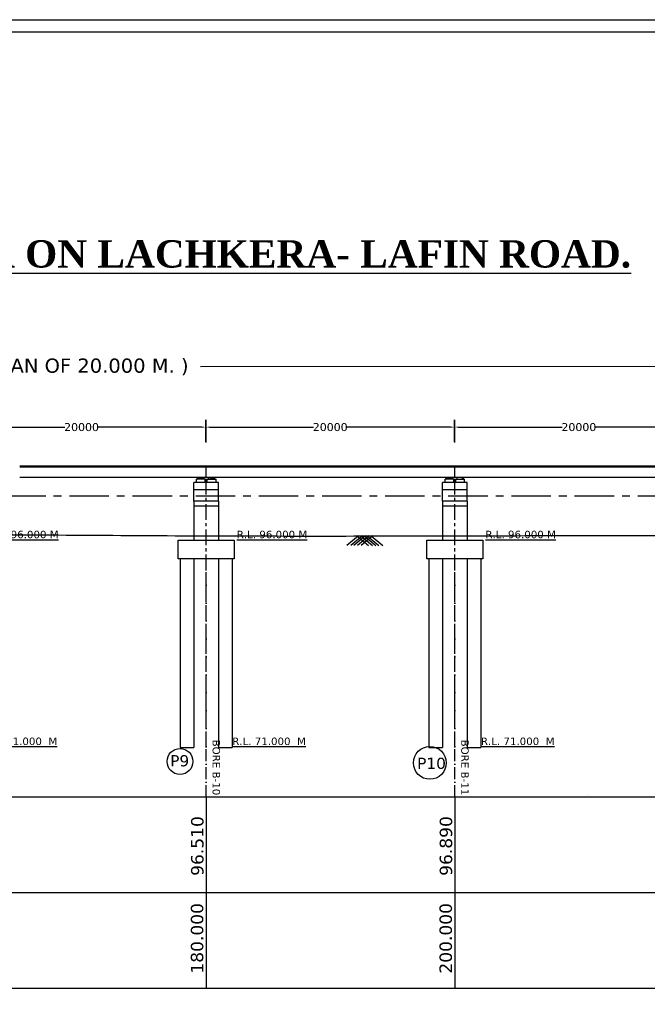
# Model space of a CAD drawing. Header units: millimetres. Extents: x -7746077780 to -3844657605, y -13315294818 to -6656873469.
# Tile 44 of 129: x -3872043861 to -3872018621, y -6657890382 to -6657850798. Entities that reach past the tile are written whole.
import ezdxf

# ---------------------------------------------------------------- set-up
doc = ezdxf.new("R2010")
doc.units = ezdxf.units.MM
doc.header["$MEASUREMENT"] = 0
doc.header["$PDMODE"] = 2
doc.linetypes.add('ACAD_ISO10W100', pattern=[18, 12, -3, 0, -3])
doc.linetypes.add('CENTER', pattern=[50.800000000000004, 31.75, -6.35, 6.35, -6.35])
for name, color, linetype in [('CHAINAGE', 7, 'Continuous'), ('GROUND_LVL', 114, 'Continuous'), ('H.F.L.', 7, 'Continuous'), ('SECTION', 7, 'Continuous'), ('TEX', 6, 'Continuous'), ('TEXT', 7, 'Continuous')]:
    doc.layers.add(name, color=color, linetype=linetype)
doc.styles.get("Standard").update_dxf_attribs({"font": 'verdana.ttf', "height": 250})
doc.dimstyles.new('Copy of ISO-25--------4', dxfattribs={"dimtxt": 200, "dimasz": 150, "dimexe": 300, "dimexo": 300, "dimgap": 0.02, "dimtad": 0, "dimtih": 1, "dimtoh": 1, "dimdec": 0, "dimlfac": 4, "dimdsep": 46, "dimtxsty": 'Standard', "dimcen": 150, "dimclrd": 1, "dimclre": 1, "dimclrt": 1, "dimadec": 0, "dimazin": 0, "dimtfac": 1, "dimtdec": 0, "dimtmove": 2, "dimatfit": 3, "dimfxl": 0, "dimarcsym": 0})
pattern_1 = [(45, (-691753.3322410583, -638373.7280435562), (-8.838834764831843, 8.838834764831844), [])]
pattern_2 = [(45.00000000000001, (-1935504086.260648, -3329047753.797543), (-8.838834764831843, 8.838834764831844), [])]

# ---------------------------------------------------------------- blocks, each defined once
blk = doc.blocks.new('*D624')
at = {"layer": 'Defpoints', "color": 0, "ltscale": 20, "transparency": 16777216}
for p in [(-3872036379.489105, -6657867177.984941), (-3872046368.083372, -6657868099.066577), (-3872036379.489105, -6657868067.984941)]:
    blk.add_point(p, dxfattribs=at)
at = {"layer": 'TEX', "color": 1, "lineweight": -2, "ltscale": 20, "transparency": 16777216}
for p, q in [((-3872046368.083372, -6657867799.066577), (-3872046368.083372, -6657866877.984941)), ((-3872036379.489105, -6657867767.984941), (-3872036379.489105, -6657866877.984941)), ((-3872046218.083372, -6657867177.984941), (-3872042044.502998, -6657867177.984941)), ((-3872036529.489105, -6657867177.984941), (-3872040703.069479, -6657867177.984941))]:
    blk.add_line(p, q, dxfattribs=at)
at = {"layer": 'TEX', "color": 1, "ltscale": 20, "transparency": 16777216}
for points in [[(-3872046218.083372, -6657867152.984941), (-3872046218.083372, -6657867202.984941), (-3872046368.083372, -6657867177.984941)], [(-3872036529.489105, -6657867152.984941), (-3872036529.489105, -6657867202.984941), (-3872036379.489105, -6657867177.984941)]]:
    blk.add_solid(points, dxfattribs=at)
at = {"layer": 'TEX', "color": 1, "ltscale": 20, "transparency": 16777216, "insert": (-3872041373.786239, -6657867177.984941), "char_height": 250, "width": 3757.989820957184, "attachment_point": 5}
blk.add_mtext('{\\H1.2857x;20000}', dxfattribs=at)
blk = doc.blocks.new('*D625')
at = {"layer": 'Defpoints', "color": 0, "ltscale": 20, "transparency": 16777216}
for p in [(-3872026379.489105, -6657867177.98494), (-3872036368.083372, -6657868099.066576), (-3872026379.489105, -6657868067.98494)]:
    blk.add_point(p, dxfattribs=at)
at = {"layer": 'TEX', "color": 1, "lineweight": -2, "ltscale": 20, "transparency": 16777216}
for p, q in [((-3872036368.083372, -6657867799.066576), (-3872036368.083372, -6657866877.98494)), ((-3872026379.489105, -6657867767.98494), (-3872026379.489105, -6657866877.98494)), ((-3872036218.083372, -6657867177.98494), (-3872032044.502998, -6657867177.98494)), ((-3872026529.489105, -6657867177.98494), (-3872030703.069479, -6657867177.98494))]:
    blk.add_line(p, q, dxfattribs=at)
at = {"layer": 'TEX', "color": 1, "ltscale": 20, "transparency": 16777216}
for points in [[(-3872036218.083372, -6657867152.98494), (-3872036218.083372, -6657867202.98494), (-3872036368.083372, -6657867177.98494)], [(-3872026529.489105, -6657867152.98494), (-3872026529.489105, -6657867202.98494), (-3872026379.489105, -6657867177.98494)]]:
    blk.add_solid(points, dxfattribs=at)
at = {"layer": 'TEX', "color": 1, "ltscale": 20, "transparency": 16777216, "insert": (-3872031373.786239, -6657867177.98494), "char_height": 250, "width": 3757.989820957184, "attachment_point": 5}
blk.add_mtext('{\\H1.2857x;20000}', dxfattribs=at)
blk = doc.blocks.new('*D626')
at = {"layer": 'Defpoints', "color": 0, "ltscale": 20, "transparency": 16777216}
for p in [(-3872016379.489106, -6657867177.984943), (-3872026368.083372, -6657868099.06658), (-3872016379.489106, -6657868067.984943)]:
    blk.add_point(p, dxfattribs=at)
at = {"layer": 'TEX', "color": 1, "lineweight": -2, "ltscale": 20, "transparency": 16777216}
for p, q in [((-3872026368.083372, -6657867799.06658), (-3872026368.083372, -6657866877.984943)), ((-3872016379.489106, -6657867767.984943), (-3872016379.489106, -6657866877.984943)), ((-3872026218.083372, -6657867177.984943), (-3872022044.502998, -6657867177.984943)), ((-3872016529.489106, -6657867177.984943), (-3872020703.069479, -6657867177.984943))]:
    blk.add_line(p, q, dxfattribs=at)
at = {"layer": 'TEX', "color": 1, "ltscale": 20, "transparency": 16777216}
for points in [[(-3872026218.083372, -6657867152.984943), (-3872026218.083372, -6657867202.984943), (-3872026368.083372, -6657867177.984943)], [(-3872016529.489106, -6657867152.984943), (-3872016529.489106, -6657867202.984943), (-3872016379.489106, -6657867177.984943)]]:
    blk.add_solid(points, dxfattribs=at)
at = {"layer": 'TEX', "color": 1, "ltscale": 20, "transparency": 16777216, "insert": (-3872021373.786239, -6657867177.984943), "char_height": 250, "width": 3757.989820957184, "attachment_point": 5}
blk.add_mtext('{\\H1.2857x;20000}', dxfattribs=at)
blk = doc.blocks.new('*D630')
at = {"layer": 'Defpoints', "color": 0, "ltscale": 20, "transparency": 16777216}
for p in [(-3871986367.617583, -6657864737.818651), (-3872126350.004935, -6657868789.066581), (-3871986366.533581, -6657868751.258024)]:
    blk.add_point(p, dxfattribs=at)
at = {"layer": 'TEX', "color": 1, "lineweight": -2, "ltscale": 20, "transparency": 16777216}
for p, q in [((-3872126350.085963, -6657868489.066592), (-3872126351.169965, -6657864475.627217)), ((-3871986366.614609, -6657868451.258036), (-3871986367.698611, -6657864437.818662)), ((-3872126201.088942, -6657864775.586693), (-3872076129.18158, -6657864762.062621)), ((-3871986517.617577, -6657864737.859165), (-3872036589.524941, -6657864751.383237))]:
    blk.add_line(p, q, dxfattribs=at)
at = {"layer": 'TEX', "color": 1, "ltscale": 20, "transparency": 16777216}
for points in [[(-3872126201.095694, -6657864750.586694), (-3872126201.08219, -6657864800.586692), (-3872126351.088937, -6657864775.627207)], [(-3871986517.624329, -6657864712.859166), (-3871986517.610825, -6657864762.859164), (-3871986367.617583, -6657864737.818651)]]:
    blk.add_solid(points, dxfattribs=at)
at = {"layer": 'TEX', "color": 1, "ltscale": 20, "transparency": 16777216, "insert": (-3872056359.35326, -6657864756.722929), "char_height": 250, "width": 54045.81381654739, "attachment_point": 5}
blk.add_mtext('{\\H2.2857x;TOTAL LENGTH OF BRIDGE BETWEEN FACE OF DIRT WALL = 280.000 M. ( 14 SPAN OF 20.000 M. )}', dxfattribs=at)

msp = doc.modelspace()

# ---------------------------------------------------------------- hatches: boundary and pattern name
at = {"linetype": 'Continuous', "ltscale": 0.05}
h = msp.add_hatch(dxfattribs=at)
h.set_pattern_fill('ANSI31', color=252, scale=100, style=0)
h.set_pattern_definition(pattern_1)
h.paths.add_polyline_path([(-3872036456.42355, -6657869201.51366), (-3872036456.42355, -6657869276.51366), (-3872036631.42355, -6657869276.513659), (-3872036631.42355, -6657869201.513659)])
h.paths.add_polyline_path([(-3872036631.42355, -6657869276.51366), (-3872036706.42355, -6657869276.51366), (-3872036706.42355, -6657869201.513659), (-3872036631.42355, -6657869201.513659)])
h = msp.add_hatch(dxfattribs=at)
h.set_pattern_fill('ANSI31', color=252, scale=100, style=0)
h.set_pattern_definition(pattern_1)
h.paths.add_polyline_path([(-3872036456.42355, -6657869201.51366), (-3872036456.42355, -6657869276.51366), (-3872036631.42355, -6657869276.513659), (-3872036631.42355, -6657869201.513659)])
h.paths.add_polyline_path([(-3872036631.42355, -6657869276.51366), (-3872036706.42355, -6657869276.51366), (-3872036706.42355, -6657869201.513659), (-3872036631.42355, -6657869201.513659)])
h = msp.add_hatch(dxfattribs=at)
h.set_pattern_fill('ANSI31', color=252, scale=100, style=0)
h.set_pattern_definition(pattern_2)
h.paths.add_polyline_path([(-3872036266.397799, -6657869201.51366), (-3872036266.397799, -6657869276.51366), (-3872036091.397799, -6657869276.513659), (-3872036091.397799, -6657869201.513659)])
h.paths.add_polyline_path([(-3872036091.397799, -6657869276.51366), (-3872036016.397799, -6657869276.51366), (-3872036016.397799, -6657869201.513659), (-3872036091.397799, -6657869201.513659)])
h = msp.add_hatch(dxfattribs=at)
h.set_pattern_fill('ANSI31', color=252, scale=100, style=0)
h.set_pattern_definition(pattern_2)
h.paths.add_polyline_path([(-3872036266.397799, -6657869201.51366), (-3872036266.397799, -6657869276.51366), (-3872036091.397799, -6657869276.513659), (-3872036091.397799, -6657869201.513659)])
h.paths.add_polyline_path([(-3872036091.397799, -6657869276.51366), (-3872036016.397799, -6657869276.51366), (-3872036016.397799, -6657869201.513659), (-3872036091.397799, -6657869201.513659)])
h = msp.add_hatch(dxfattribs=at)
h.set_pattern_fill('ANSI31', color=252, scale=100, style=0)
h.set_pattern_definition([(45, (-681753.3322410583, -638373.7280550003), (-8.838834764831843, 8.838834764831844), [])])
h.paths.add_polyline_path([(-3872026456.42355, -6657869201.513672), (-3872026456.42355, -6657869276.513672), (-3872026631.42355, -6657869276.51367), (-3872026631.42355, -6657869201.51367)])
h.paths.add_polyline_path([(-3872026631.42355, -6657869276.513672), (-3872026706.42355, -6657869276.513672), (-3872026706.42355, -6657869201.51367), (-3872026631.42355, -6657869201.51367)])
h = msp.add_hatch(dxfattribs=at)
h.set_pattern_fill('ANSI31', color=252, scale=100, style=0)
h.set_pattern_definition([(45.00000000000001, (-1935494086.260648, -3329047753.797554), (-8.838834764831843, 8.838834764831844), [])])
h.paths.add_polyline_path([(-3872026266.397799, -6657869201.513672), (-3872026266.397799, -6657869276.513672), (-3872026091.397799, -6657869276.51367), (-3872026091.397799, -6657869201.51367)])
h.paths.add_polyline_path([(-3872026091.397799, -6657869276.513672), (-3872026016.397799, -6657869276.513672), (-3872026016.397799, -6657869201.51367), (-3872026091.397799, -6657869201.51367)])

# ---------------------------------------------------------------- linework, layer by layer
at = {"color": 252, "linetype": 'Continuous', "ltscale": 0.05}
for p, q in [((-3872036366.410647, -6657868751.491424), (-3872043856.410647, -6657868751.491424)), ((-3872036366.410648, -6657868789.066585), (-3872043856.410647, -6657868789.066583)), ((-3872036366.410675, -6657869201.303206), (-3872036366.410675, -6657868751.491381)), ((-3872036366.410675, -6657869201.303206), (-3872036366.410675, -6657868751.491381)), ((-3872036366.410667, -6657869201.303218), (-3872036366.410666, -6657868751.491381)), ((-3872036366.410667, -6657869201.303218), (-3872036366.410666, -6657868751.491381)), ((-3872036366.410646, -6657869201.513692), (-3872036366.410646, -6657868751.491424)), ((-3872033866.410648, -6657868751.491392), (-3872036356.410684, -6657868751.491391)), ((-3872033866.410648, -6657868751.491392), (-3872036356.410684, -6657868751.491391)), ((-3872033866.410647, -6657868751.491394), (-3872036356.410684, -6657868751.491394)), ((-3872033866.410647, -6657868751.491394), (-3872036356.410684, -6657868751.491394)), ((-3872036356.410683, -6657869201.513669), (-3872036356.410684, -6657868751.491395)), ((-3872036356.410683, -6657869201.513669), (-3872036356.410684, -6657868751.491395)), ((-3872033866.410649, -6657868789.066553), (-3872036356.410684, -6657868789.066554)), ((-3872033866.410649, -6657868789.066553), (-3872036356.410684, -6657868789.066554)), ((-3872033866.410648, -6657868789.066555), (-3872036356.410684, -6657868789.066555)), ((-3872033866.410648, -6657868789.066555), (-3872036356.410684, -6657868789.066555)), ((-3872036356.410675, -6657869201.513661), (-3872036356.410675, -6657868751.491395)), ((-3872036356.410675, -6657869201.513661), (-3872036356.410675, -6657868751.491395)), ((-3872026366.410647, -6657868751.491392), (-3872033856.410647, -6657868751.491392)), ((-3872026366.410647, -6657868751.491392), (-3872033856.410647, -6657868751.491392)), ((-3872026366.410648, -6657868789.066553), (-3872033856.410647, -6657868789.066551)), ((-3872026366.410648, -6657868789.066553), (-3872033856.410647, -6657868789.066551)), ((-3872026366.410675, -6657869201.303218), (-3872026366.410675, -6657868751.491392)), ((-3872026366.410667, -6657869201.303229), (-3872026366.410666, -6657868751.491392)), ((-3872026366.410646, -6657869201.51366), (-3872026366.410646, -6657868751.491392)), ((-3872026366.410646, -6657869201.51366), (-3872026366.410646, -6657868751.491392)), ((-3872023866.410648, -6657868751.491404), (-3872026356.410684, -6657868751.491403)), ((-3872023866.410647, -6657868751.491405), (-3872026356.410684, -6657868751.491405)), ((-3872026356.410683, -6657869201.51368), (-3872026356.410684, -6657868751.491406)), ((-3872023866.410649, -6657868789.066565), (-3872026356.410684, -6657868789.066566)), ((-3872023866.410648, -6657868789.066566), (-3872026356.410684, -6657868789.066566)), ((-3872026356.410675, -6657869201.513673), (-3872026356.410675, -6657868751.491406)), ((-3872016366.410647, -6657868751.491404), (-3872023856.410647, -6657868751.491404)), ((-3872016366.410648, -6657868789.066565), (-3872023856.410647, -6657868789.066563)), ((-3872036366.410647, -6657869201.513692), (-3872043856.410647, -6657869201.513694)), ((-3872036406.410675, -6657869276.513659), (-3872036756.436424, -6657869276.513659)), ((-3872036756.436424, -6657869401.35355), (-3872036756.436424, -6657869276.513659)), ((-3872036406.410675, -6657869276.513659), (-3872036756.436424, -6657869276.513659)), ((-3872036756.436424, -6657869401.35355), (-3872036756.436424, -6657869276.513659)), ((-3872036706.42355, -6657869276.513659), (-3872036706.42355, -6657869201.513659)), ((-3872036706.42355, -6657869201.513659), (-3872036456.423549, -6657869201.513659)), ((-3872036706.42355, -6657869276.513659), (-3872036706.42355, -6657869201.513659)), ((-3872036706.42355, -6657869201.513659), (-3872036456.423549, -6657869201.513659)), ((-3872036456.42355, -6657869276.51366), (-3872036456.42355, -6657869201.51366)), ((-3872036456.42355, -6657869276.51366), (-3872036456.42355, -6657869201.51366)), ((-3872036406.410675, -6657869401.35355), (-3872036406.410675, -6657869276.513659)), ((-3872036406.410675, -6657869401.35355), (-3872036406.410675, -6657869276.513659)), ((-3872033866.410648, -6657869201.51366), (-3872036356.410684, -6657869201.51366)), ((-3872033866.410648, -6657869201.51366), (-3872036356.410684, -6657869201.51366)), ((-3872033866.410647, -6657869201.513662), (-3872036356.410684, -6657869201.513662)), ((-3872033866.410647, -6657869201.513662), (-3872036356.410684, -6657869201.513662)), ((-3872036316.410673, -6657869276.513659), (-3872035966.384924, -6657869276.513659)), ((-3872036316.410673, -6657869401.35355), (-3872036316.410673, -6657869276.513659)), ((-3872036316.410673, -6657869276.513659), (-3872035966.384924, -6657869276.513659)), ((-3872036316.410673, -6657869401.35355), (-3872036316.410673, -6657869276.513659)), ((-3872036266.397799, -6657869276.51366), (-3872036266.397799, -6657869201.51366)), ((-3872036266.397799, -6657869276.51366), (-3872036266.397799, -6657869201.51366)), ((-3872036016.397799, -6657869276.513659), (-3872036016.397799, -6657869201.513659)), ((-3872036016.397799, -6657869276.513659), (-3872036016.397799, -6657869201.513659)), ((-3872035966.384924, -6657869401.35355), (-3872035966.384924, -6657869276.513659)), ((-3872035966.384924, -6657869401.35355), (-3872035966.384924, -6657869276.513659)), ((-3872026366.410647, -6657869201.51366), (-3872033856.410647, -6657869201.513662)), ((-3872026366.410647, -6657869201.51366), (-3872033856.410647, -6657869201.513662)), ((-3872026406.410675, -6657869276.51367), (-3872026756.436424, -6657869276.51367)), ((-3872026756.436424, -6657869401.353561), (-3872026756.436424, -6657869276.51367)), ((-3872026706.42355, -6657869276.51367), (-3872026706.42355, -6657869201.51367)), ((-3872026706.42355, -6657869201.51367), (-3872026456.423549, -6657869201.51367)), ((-3872026456.42355, -6657869276.513672), (-3872026456.42355, -6657869201.513672)), ((-3872026406.410675, -6657869401.353561), (-3872026406.410675, -6657869276.51367)), ((-3872023866.410648, -6657869201.513672), (-3872026356.410684, -6657869201.513672)), ((-3872023866.410647, -6657869201.513674), (-3872026356.410684, -6657869201.513674)), ((-3872026316.410673, -6657869276.51367), (-3872025966.384924, -6657869276.51367)), ((-3872026316.410673, -6657869401.353561), (-3872026316.410673, -6657869276.51367)), ((-3872026266.397799, -6657869276.513672), (-3872026266.397799, -6657869201.513672)), ((-3872026016.397799, -6657869276.51367), (-3872026016.397799, -6657869201.51367)), ((-3872025966.384924, -6657869401.353561), (-3872025966.384924, -6657869276.51367)), ((-3872016366.410647, -6657869201.513672), (-3872023856.410647, -6657869201.513674)), ((-3872036861.410676, -6657870151.353549), (-3872036861.410676, -6657869401.35355)), ((-3872035861.410674, -6657869401.35355), (-3872036861.410676, -6657869401.35355)), ((-3872036861.410676, -6657870151.353549), (-3872036861.410676, -6657869401.35355)), ((-3872035861.410674, -6657869401.35355), (-3872036861.410676, -6657869401.35355)), ((-3872035861.410673, -6657869701.353551), (-3872036861.410676, -6657869701.353551)), ((-3872035861.410673, -6657869701.353551), (-3872036861.410676, -6657869701.353551)), ((-3872036036.410675, -6657869401.35355), (-3872036811.410675, -6657869401.35355)), ((-3872036036.410675, -6657869401.35355), (-3872036811.410675, -6657869401.35355)), ((-3872035861.410674, -6657870151.35355), (-3872035861.410674, -6657869401.35355)), ((-3872035861.410674, -6657870151.35355), (-3872035861.410674, -6657869401.35355)), ((-3872026861.410676, -6657870151.35356), (-3872026861.410676, -6657869401.353561)), ((-3872025861.410674, -6657869401.353561), (-3872026861.410676, -6657869401.353561)), ((-3872025861.410673, -6657869701.353562), (-3872026861.410676, -6657869701.353562)), ((-3872026036.410675, -6657869401.353561), (-3872026811.410675, -6657869401.353561)), ((-3872025861.410674, -6657870151.353561), (-3872025861.410674, -6657869401.353561)), ((-3872035861.410674, -6657870151.353551), (-3872036861.410676, -6657870151.35355)), ((-3872036861.410676, -6657870151.35355), (-3872036861.410676, -6657871717.399905)), ((-3872035861.410674, -6657870151.353551), (-3872036861.410676, -6657870151.35355)), ((-3872036861.410676, -6657870151.35355), (-3872036861.410676, -6657871717.399905)), ((-3872035861.410674, -6657870151.353551), (-3872035861.410674, -6657871717.399905)), ((-3872035861.410674, -6657870151.353551), (-3872035861.410674, -6657871717.399905)), ((-3872025861.410674, -6657870151.353562), (-3872026861.410676, -6657870151.353561)), ((-3872026861.410676, -6657870151.353561), (-3872026861.410676, -6657871717.399917)), ((-3872025861.410674, -6657870151.353562), (-3872025861.410674, -6657871717.399917)), ((-3872035861.410674, -6657870351.35355), (-3872036861.410675, -6657870351.353554)), ((-3872035861.410674, -6657870351.35355), (-3872036861.410675, -6657870351.353554)), ((-3872025861.410674, -6657870351.353561), (-3872026861.410675, -6657870351.353565)), ((-3872037411.410676, -6657872467.399917), (-3872037411.410666, -6657880050.733249)), ((-3872037411.410676, -6657872467.399917), (-3872037411.410666, -6657880050.733249)), ((-3872036861.410673, -6657872467.399917), (-3872036861.410672, -6657880050.733249)), ((-3872036861.410673, -6657872467.399917), (-3872036861.410672, -6657880050.733249)), ((-3872035861.410677, -6657872467.399917), (-3872035861.410675, -6657880050.733249)), ((-3872035861.410677, -6657872467.399917), (-3872035861.410675, -6657880050.733249)), ((-3872035311.410677, -6657872467.399917), (-3872035311.410674, -6657880050.733249)), ((-3872035311.410677, -6657872467.399917), (-3872035311.410674, -6657880050.733249)), ((-3872027411.410675, -6657872467.399917), (-3872027411.410666, -6657880050.733249)), ((-3872026861.410672, -6657872467.399917), (-3872026861.410672, -6657880050.733249)), ((-3872025861.410677, -6657872467.399917), (-3872025861.410675, -6657880050.733249)), ((-3872025311.410677, -6657872467.399917), (-3872025311.410674, -6657880050.733249))]:
    msp.add_line(p, q, dxfattribs=at)
at = {"color": 251, "linetype": 'Continuous', "ltscale": 0.05}
for p, q in [((-3872037411.410666, -6657880050.733249), (-3872036861.410668, -6657880050.73325)), ((-3872035861.410672, -6657880050.733249), (-3872035311.410672, -6657880050.73325)), ((-3872027411.410667, -6657880050.733287), (-3872026861.410669, -6657880050.733288)), ((-3872025861.410672, -6657880050.733287), (-3872025311.410672, -6657880050.733288))]:
    msp.add_line(p, q, dxfattribs=at)
for points in [[(-3872037486.410677, -6657871717.399905), (-3872035236.410678, -6657871717.399905), (-3872035236.410678, -6657872467.399904), (-3872037486.410677, -6657872467.399904)], [(-3872037486.410677, -6657871717.399905), (-3872035236.410678, -6657871717.399905), (-3872035236.410678, -6657872467.399904), (-3872037486.410677, -6657872467.399904)], [(-3872027486.410677, -6657871717.399917), (-3872025236.410678, -6657871717.399917), (-3872025236.410678, -6657872467.399916), (-3872027486.410677, -6657872467.399916)]]:
    msp.add_lwpolyline(points, close=True, dxfattribs=at)
at = {"layer": 'GROUND_LVL'}
for p, q in [((-3872030231.389867, -6657871552.789019), (-3872030702.017434, -6657871940.80336)), ((-3872030074.119861, -6657871552.789021), (-3872030544.747426, -6657871940.80336)), ((-3872029950.42435, -6657871552.789019), (-3872030421.051918, -6657871940.80336)), ((-3872030297.434434, -6657871552.789019), (-3872029826.806865, -6657871940.80336)), ((-3872029811.266901, -6657871552.789017), (-3872030281.89447, -6657871940.80336)), ((-3872030146.12832, -6657871552.789017), (-3872029675.50075, -6657871940.80336)), ((-3872029659.960786, -6657871552.789019), (-3872030130.588353, -6657871940.80336)), ((-3872030006.97087, -6657871552.789019), (-3872029536.343304, -6657871940.80336)), ((-3872029883.27536, -6657871552.789021), (-3872029412.647793, -6657871940.80336)), ((-3872029726.005353, -6657871552.789019), (-3872029255.377787, -6657871940.80336))]:
    msp.add_line(p, q, dxfattribs=at)
at = {"layer": 'H.F.L.', "color": 1, "linetype": 'CENTER', "ltscale": 50}
msp.add_line((-3872133303.332241, -6657869941.14659), (-3871981173.332241, -6657869941.14659), dxfattribs=at)
at = {"layer": 'SECTION', "color": 6, "ltscale": 20}
msp.add_circle((-3872037414.021481, -6657880617.984871), 519.3107600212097, dxfattribs=at)
at = {"layer": 'TEX', "color": 4, "linetype": 'CENTER', "ltscale": 20}
for p, q in [((-3872036361.410655, -6657880050.733249), (-3872036361.410668, -6657868751.258029)), ((-3872036361.410655, -6657880050.733249), (-3872036361.410668, -6657868751.258029)), ((-3872036361.410667, -6657880050.73325), (-3872036361.410667, -6657868751.258029)), ((-3872036361.410667, -6657880050.73325), (-3872036361.410667, -6657868751.258029)), ((-3872026361.410655, -6657880050.733249), (-3872026361.410668, -6657868751.25804)), ((-3872026361.410667, -6657880050.73325), (-3872026361.410667, -6657868751.25804))]:
    msp.add_line(p, q, dxfattribs=at)
at = {"layer": 'TEX', "color": 5, "linetype": 'ACAD_ISO10W100', "ltscale": 40}
for p, q in [((-3872036361.410659, -6657882050.733293), (-3872036361.410658, -6657873010.733293)), ((-3872026361.410659, -6657882050.733293), (-3872026361.410658, -6657873010.733293))]:
    msp.add_line(p, q, dxfattribs=at)
at = {"layer": 'TEX', "color": 0, "ltscale": 20}
for p, q in [((-3872020999.892723, -6657881932.501012), (-3872020999.892723, -6657881932.501012)), ((-3872020999.892723, -6657882050.73325), (-3872020999.892723, -6657882050.733245)), ((-3872020999.892723, -6657882050.73325), (-3872020999.892723, -6657882050.73325))]:
    msp.add_line(p, q, dxfattribs=at)
at = {"layer": 'TEX', "color": 3, "ltscale": 20}
for p, q in [((-3872036361.410659, -6657882050.733218), (-3872036361.410659, -6657889733.216477)), ((-3872036361.410659, -6657882050.73323), (-3872036361.410659, -6657889733.216489)), ((-3872026361.410659, -6657882050.73323), (-3872026361.410659, -6657889733.216489)), ((-3872026361.410659, -6657882050.733241), (-3872026361.410659, -6657889733.2165)), ((-3872082628.575176, -6657885891.974871), (-3871978979.854357, -6657885891.974873))]:
    msp.add_line(p, q, dxfattribs=at)
at = {"layer": 'TEX', "color": 7, "ltscale": 20}
for points in [[(-3871957393.332241, -6657933697.984943), (-3872149343.332241, -6657933697.984943), (-3872149343.332241, -6657850797.984943), (-3871957393.332241, -6657850797.984943)], [(-3871957603.332241, -6657933517.984943), (-3872148953.332241, -6657933517.984943), (-3872148953.332241, -6657851287.984943), (-3871957603.332241, -6657851287.984943)]]:
    msp.add_lwpolyline(points, close=True, dxfattribs=at)
at = {"layer": 'TEX', "color": 3, "ltscale": 20}
msp.add_lwpolyline([(-3872143023.332241, -6657889733.216466), (-3871978979.854357, -6657889733.216501), (-3871978979.854357, -6657882050.73325), (-3872143023.332241, -6657882050.73325)], close=True, dxfattribs=at)
at = {"layer": 'TEX', "color": 6, "ltscale": 20}
msp.add_circle((-3872027366.133404, -6657880676.074297), 660, dxfattribs=at)
at = {"layer": 'TEX', "color": 3, "ltscale": 20}
msp.add_spline([(-3872136693.332241, -6657870187.984943), (-3872126361.410659, -6657870540.733207), (-3872116361.410659, -6657871207.399885), (-3872096361.410659, -6657871347.399917), (-3872086361.410665, -6657871347.399906), (-3872066361.410659, -6657871490.73323), (-3872056361.410659, -6657871490.73325), (-3872046361.410659, -6657871490.73325), (-3872036361.410659, -6657871547.399885), (-3872026361.410659, -6657871547.399885), (-3872016361.410667, -6657871547.399885), (-3872006361.410665, -6657871547.399874), (-3871996499.892723, -6657871200.73325), (-3871986361.410659, -6657870690.733248), (-3871979373.332241, -6657869777.984943)], degree=3, dxfattribs=at)

# ---------------------------------------------------------------- texts
at = {"layer": 'CHAINAGE', "color": 241}
for s, p in [('96.510', (-3872036470.060673, -6657885216.802678)), ('96.890', (-3872026470.060673, -6657885216.80269))]:
    msp.add_text(s, height=499.9999999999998, rotation=90, dxfattribs=at).set_placement(p)
at = {"layer": 'CHAINAGE', "color": 241, "char_height": 499.9999999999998, "width": 2468.374999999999, "attachment_point": 7, "rotation": 90}
for s, insert in [('180.000', (-3872036468.670113, -6657889148.062444)), ('200.000', (-3872026468.670113, -6657889148.062455))]:
    msp.add_mtext(s, dxfattribs=dict(at, insert=insert))
at = {"layer": 'SECTION', "color": 6, "ltscale": 20, "char_height": 450, "width": 1535.994933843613, "attachment_point": 1}
for s, insert in [('P9', (-3872037809.913522, -6657880365.033781)), ('P10', (-3872027877.991936, -6657880467.782077))]:
    msp.add_mtext(s, dxfattribs=dict(at, insert=insert))
at = {"layer": 'TEX', "insert": (-3872098756.988697, -6657859662.496914), "char_height": 1100, "width": 146125.5115191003, "attachment_point": 1}
msp.add_mtext('{\\fTimes New Roman|b1|i0|c0|p18;\\LCONSTRUCTION OF HIGH LEVEL BRIDGE ACROSS BAGNAI NALLA ON LACHKERA- LAFIN ROAD.}', dxfattribs=at)
at = {"layer": 'TEX', "color": 5, "linetype": 'ACAD_ISO10W100', "ltscale": 40, "char_height": 300, "width": 2800.98933172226, "attachment_point": 3, "rotation": 269.9999999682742}
for s, insert in [('{\\C0;BORE B-10}', (-3872035804.654664, -6657881978.248791)), ('{\\C0;BORE B-11}', (-3872025804.654664, -6657881978.248791))]:
    msp.add_mtext(s, dxfattribs=dict(at, insert=insert))
at = {"layer": 'TEXT', "color": 6, "char_height": 300, "width": 10799.796427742, "attachment_point": 2}
for s, insert in [('{\\LR.L. 96.000 M}', (-3872043714.213744, -6657871344.086813)), ('{\\LR.L. 96.000 M}', (-3872033714.213744, -6657871344.086813)), ('{\\LR.L. 96.000 M}', (-3872023714.213744, -6657871344.086793)), ('{\\LR.L. 71.000  M}', (-3872043833.332266, -6657879657.985004)), ('{\\LR.L. 71.000  M}', (-3872033833.332266, -6657879657.984942)), ('{\\LR.L. 71.000  M}', (-3872023833.332266, -6657879657.984981))]:
    msp.add_mtext(s, dxfattribs=dict(at, insert=insert))

# ---------------------------------------------------------------- dimensions: what is measured, and where the dimension line sits
at = {"layer": 'TEX', "color": 3, "ltscale": 20}
dim = msp.add_aligned_dim(p1=(-3872126350.004934, -6657868789.06658), p2=(-3871986366.53358, -6657868751.258024), distance=4013.43951940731, text='{\\H2.2857x;TOTAL LENGTH OF BRIDGE BETWEEN FACE OF DIRT WALL = 280.000 M. ( 14 SPAN OF 20.000 M. )}', dimstyle='Copy of ISO-25--------4', override={"dimtxt": 350, "dimfxl": 0.05, "dimarcsym": 2}, dxfattribs=at)
dim.commit()
dim.dimension.update_dxf_attribs({"geometry": '*D630', "text_midpoint": (-3872056359.35326, -6657864756.722929)})
for base, p1, p2, picture, middle in [((-3872036379.489105, -6657867177.984941), (-3872046368.083372, -6657868099.066577), (-3872036379.489105, -6657868067.984941), '*D624', (-3872041373.786239, -6657867177.984941)), ((-3872026379.489105, -6657867177.98494), (-3872036368.083372, -6657868099.066576), (-3872026379.489105, -6657868067.98494), '*D625', (-3872031373.786239, -6657867177.98494)), ((-3872016379.489106, -6657867177.984943), (-3872026368.083372, -6657868099.06658), (-3872016379.489106, -6657868067.984943), '*D626', (-3872021373.786239, -6657867177.984943))]:
    dim = msp.add_linear_dim(base=base, p1=p1, p2=p2, text='{\\H1.2857x;20000}', dimstyle='Copy of ISO-25--------4', override={"dimtxt": 350, "dimfxl": 0.05, "dimarcsym": 2}, dxfattribs=at)
    dim.commit()
    dim.dimension.update_dxf_attribs({"geometry": picture, "text_midpoint": middle})

doc.saveas('drawing.dxf')
